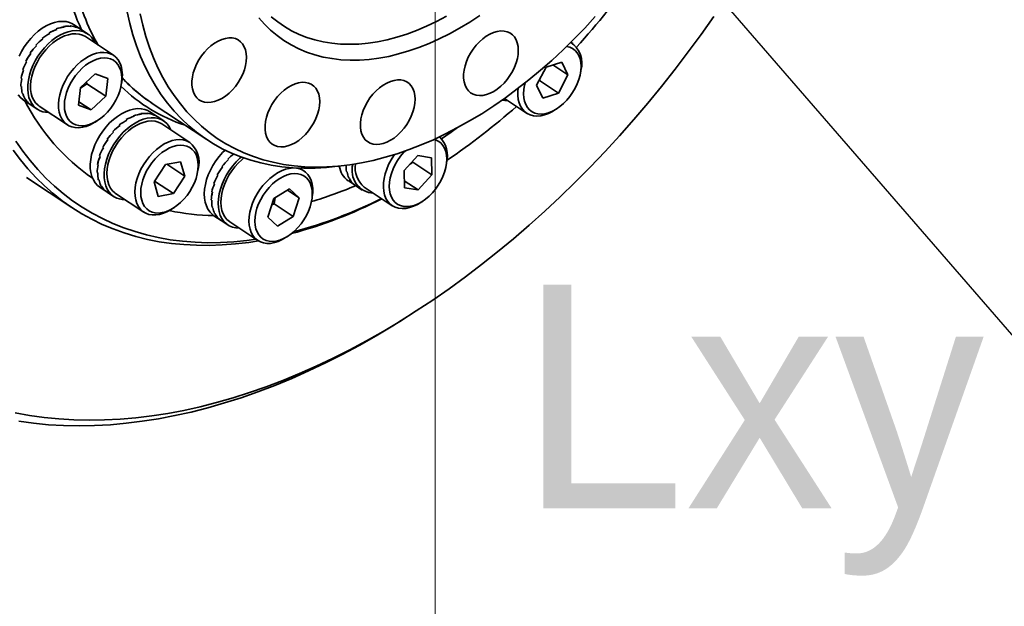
# Model space of a CAD drawing. Header units: millimetres. Extents: x 6316 to 18291, y -19059 to -9021.
# Tile 131 of 146: x 18167 to 18178, y -18644 to -18637. Entities that reach past the tile are written whole.
import ezdxf
from ezdxf.enums import TextEntityAlignment as Align

# ---------------------------------------------------------------- set-up
doc = ezdxf.new("R2010")
doc.units = ezdxf.units.MM
doc.header["$LTSCALE"] = 10
doc.layers.add('1轮廓实线层', color=7, linetype='Continuous', lineweight=18)
doc.layers.add('6文字层', color=3, linetype='Continuous', lineweight=13)

msp = doc.modelspace()

# ---------------------------------------------------------------- linework, layer by layer
msp.add_line((18171.567, -18632.544), (18183.258, -18646.044))
at = {"color": 7, "linetype": 'Continuous', "lineweight": 35}
for p, q in [((18173.228, -18637.064), (18173.205, -18637.049)), ((18171.525, -18638.443), (18171.526, -18638.649)), ((18171.701, -18638.538), (18171.706, -18638.506)), ((18171.386, -18638.988), (18171.413, -18638.971)), ((18171.203, -18640.382), (18171.279, -18640.333))]:
    msp.add_line(p, q, dxfattribs=at)
at = {"color": 7, "linetype": 'Continuous', "lineweight": 35, "flags": 128}
msp.add_lwpolyline([(18172.571, -18637.146), (18172.568, -18637.099), (18172.559, -18637.057), (18172.545, -18637.018), (18172.525, -18636.985), (18172.5, -18636.958), (18172.47, -18636.936), (18172.436, -18636.921), (18172.399, -18636.913), (18172.359, -18636.912), (18172.317, -18636.918), (18172.273, -18636.931), (18172.229, -18636.95), (18172.185, -18636.976), (18172.142, -18637.007), (18172.101, -18637.044), (18172.062, -18637.085), (18172.027, -18637.13), (18171.995, -18637.179), (18171.968, -18637.229), (18171.946, -18637.281), (18171.929, -18637.333), (18171.917, -18637.385), (18171.911, -18637.435), (18171.911, -18637.482), (18171.917, -18637.527), (18171.929, -18637.568), (18171.946, -18637.603), (18171.969, -18637.634), (18171.996, -18637.658), (18172.028, -18637.677), (18172.064, -18637.688), (18172.102, -18637.693), (18172.144, -18637.69), (18172.187, -18637.681), (18172.231, -18637.665), (18172.275, -18637.642), (18172.318, -18637.614), (18172.36, -18637.58), (18172.4, -18637.541), (18172.437, -18637.497), (18172.471, -18637.451), (18172.5, -18637.401), (18172.525, -18637.35), (18172.545, -18637.298), (18172.56, -18637.246), (18172.568, -18637.195), (18172.571, -18637.146)], dxfattribs=at)
at = {"layer": '1轮廓实线层'}
msp.add_line((18171.567, -18632.544), (18171.567, -18657.345), dxfattribs=at)
at = {"layer": '1轮廓实线层', "color": 7, "linetype": 'Continuous', "lineweight": 35}
for p, q in [((18167.002, -18636.893), (18166.994, -18636.888)), ((18166.994, -18636.888), (18167.003, -18636.893)), ((18167.089, -18636.864), (18167.081, -18636.859)), ((18167.081, -18636.859), (18167.089, -18636.864)), ((18167.172, -18636.857), (18167.163, -18636.851)), ((18167.163, -18636.851), (18167.172, -18636.857)), ((18167.293, -18636.894), (18167.203, -18636.834)), ((18167.246, -18636.871), (18167.238, -18636.865)), ((18167.238, -18636.865), (18167.246, -18636.871)), ((18167.37, -18636.945), (18167.293, -18636.894)), ((18166.832, -18637.009), (18166.823, -18637.003)), ((18166.823, -18637.003), (18166.832, -18637.009)), ((18166.915, -18636.942), (18166.907, -18636.936)), ((18166.907, -18636.936), (18166.915, -18636.942)), ((18167.685, -18637.206), (18167.346, -18636.981)), ((18166.755, -18637.09), (18166.746, -18637.085)), ((18166.746, -18637.085), (18166.755, -18637.09)), ((18166.688, -18637.183), (18166.68, -18637.178)), ((18166.68, -18637.178), (18166.681, -18637.178)), ((18166.68, -18637.178), (18166.688, -18637.183)), ((18166.59, -18637.381), (18166.598, -18637.387)), ((18166.598, -18637.387), (18166.59, -18637.382)), ((18166.59, -18637.382), (18166.59, -18637.382)), ((18166.635, -18637.284), (18166.627, -18637.278)), ((18166.627, -18637.278), (18166.627, -18637.278)), ((18166.627, -18637.278), (18166.635, -18637.284)), ((18172.793, -18637.568), (18172.908, -18637.35)), ((18172.908, -18637.35), (18173.097, -18637.287)), ((18172.989, -18637.323), (18173.171, -18637.443)), ((18173.097, -18637.287), (18173.171, -18637.443)), ((18173.322, -18637.419), (18173.327, -18637.388)), ((18166.578, -18637.489), (18166.569, -18637.483)), ((18166.569, -18637.483), (18166.569, -18637.483)), ((18166.569, -18637.483), (18166.578, -18637.489)), ((18167.288, -18637.594), (18167.464, -18637.431)), ((18167.464, -18637.431), (18167.615, -18637.485)), ((18167.615, -18637.485), (18167.591, -18637.701)), ((18172.826, -18637.51), (18172.831, -18637.497)), ((18172.826, -18637.51), (18173.055, -18637.662)), ((18173.171, -18637.443), (18173.055, -18637.662)), ((18166.576, -18637.585), (18166.567, -18637.579)), ((18166.567, -18637.579), (18166.567, -18637.579)), ((18166.567, -18637.579), (18166.576, -18637.585)), ((18167.263, -18637.81), (18167.288, -18637.594)), ((18167.287, -18637.601), (18167.362, -18637.55)), ((18167.362, -18637.55), (18167.361, -18637.526)), ((18167.362, -18637.55), (18167.591, -18637.701)), ((18167.779, -18637.561), (18167.784, -18637.53)), ((18172.866, -18637.725), (18172.793, -18637.568)), ((18166.592, -18637.67), (18166.583, -18637.665)), ((18166.583, -18637.665), (18166.583, -18637.665)), ((18166.583, -18637.665), (18166.592, -18637.67)), ((18166.598, -18637.746), (18166.688, -18637.806)), ((18166.625, -18637.742), (18166.617, -18637.736)), ((18166.617, -18637.736), (18166.617, -18637.736)), ((18166.625, -18637.742), (18166.617, -18637.736)), ((18167.591, -18637.701), (18167.415, -18637.864)), ((18172.404, -18637.727), (18172.671, -18637.904)), ((18173.055, -18637.662), (18172.866, -18637.725)), ((18166.675, -18637.796), (18166.667, -18637.791)), ((18166.667, -18637.791), (18166.667, -18637.791)), ((18166.667, -18637.791), (18166.675, -18637.796)), ((18166.688, -18637.806), (18166.765, -18637.857)), ((18166.789, -18637.821), (18167.128, -18638.046)), ((18167.415, -18637.864), (18167.263, -18637.81)), ((18167.268, -18637.767), (18167.415, -18637.864)), ((18168.152, -18637.787), (18168.811, -18638.224)), ((18168.152, -18637.787), (18168.811, -18638.224)), ((18173.007, -18637.87), (18173.034, -18637.853)), ((18167.848, -18637.988), (18167.84, -18637.983)), ((18167.84, -18637.983), (18167.848, -18637.988)), ((18167.935, -18637.942), (18167.927, -18637.936)), ((18167.927, -18637.936), (18167.935, -18637.942)), ((18168.022, -18637.916), (18168.013, -18637.91)), ((18168.013, -18637.91), (18168.022, -18637.916)), ((18168.103, -18637.911), (18168.095, -18637.905)), ((18168.095, -18637.905), (18168.103, -18637.911)), ((18168.214, -18637.947), (18168.125, -18637.888)), ((18168.177, -18637.928), (18168.168, -18637.922)), ((18168.169, -18637.922), (18168.177, -18637.928)), ((18168.292, -18637.999), (18168.214, -18637.947)), ((18167.465, -18638.012), (18167.491, -18637.995)), ((18167.763, -18638.053), (18167.755, -18638.047)), ((18167.755, -18638.047), (18167.764, -18638.053)), ((18168.261, -18638.03), (18168.268, -18638.035)), ((18168.607, -18638.26), (18168.268, -18638.035)), ((18167.618, -18638.225), (18167.609, -18638.219)), ((18167.609, -18638.219), (18167.612, -18638.221)), ((18167.61, -18638.219), (18167.618, -18638.225)), ((18167.686, -18638.133), (18167.677, -18638.127)), ((18167.677, -18638.127), (18167.686, -18638.133)), ((18167.563, -18638.324), (18167.555, -18638.319)), ((18167.555, -18638.319), (18167.555, -18638.319)), ((18167.555, -18638.319), (18167.563, -18638.324)), ((18167.523, -18638.428), (18167.515, -18638.422)), ((18167.515, -18638.422), (18167.515, -18638.422)), ((18167.515, -18638.422), (18167.523, -18638.428)), ((18169.072, -18638.465), (18169.064, -18638.46)), ((18169.064, -18638.46), (18169.072, -18638.465)), ((18171.195, -18638.599), (18171.36, -18638.418)), ((18171.36, -18638.418), (18171.525, -18638.443)), ((18167.501, -18638.53), (18167.493, -18638.524)), ((18167.493, -18638.524), (18167.493, -18638.524)), ((18167.493, -18638.524), (18167.501, -18638.53)), ((18168.177, -18638.735), (18168.311, -18638.525)), ((18168.311, -18638.525), (18168.495, -18638.491)), ((18168.327, -18638.522), (18168.545, -18638.667)), ((18168.495, -18638.491), (18168.545, -18638.667)), ((18168.701, -18638.614), (18168.706, -18638.583)), ((18169.003, -18638.556), (18168.994, -18638.55)), ((18168.994, -18638.55), (18169.003, -18638.556)), ((18169.984, -18638.603), (18169.933, -18638.569)), ((18170.355, -18638.55), (18170.468, -18638.537)), ((18170.355, -18638.55), (18170.468, -18638.537)), ((18171.266, -18638.521), (18171.297, -18638.497)), ((18171.297, -18638.497), (18171.296, -18638.489)), ((18171.297, -18638.497), (18171.526, -18638.649)), ((18166.636, -18638.682), (18167.183, -18639.045)), ((18167.497, -18638.627), (18167.488, -18638.621)), ((18167.488, -18638.621), (18167.488, -18638.621)), ((18167.488, -18638.621), (18167.497, -18638.627)), ((18168.545, -18638.667), (18168.411, -18638.877)), ((18168.946, -18638.655), (18168.938, -18638.649)), ((18168.938, -18638.649), (18168.938, -18638.649)), ((18168.938, -18638.649), (18168.946, -18638.655)), ((18170.505, -18638.616), (18170.497, -18638.611)), ((18170.497, -18638.611), (18170.497, -18638.611)), ((18170.497, -18638.611), (18170.505, -18638.616)), ((18170.532, -18638.694), (18170.524, -18638.688)), ((18170.524, -18638.688), (18170.524, -18638.688)), ((18170.524, -18638.688), (18170.532, -18638.693)), ((18171.196, -18638.806), (18171.195, -18638.599)), ((18171.526, -18638.649), (18171.361, -18638.831)), ((18167.511, -18638.714), (18167.502, -18638.708)), ((18167.502, -18638.708), (18167.502, -18638.708)), ((18167.502, -18638.708), (18167.51, -18638.714)), ((18167.52, -18638.8), (18167.609, -18638.859)), ((18167.542, -18638.787), (18167.534, -18638.782)), ((18167.534, -18638.782), (18167.534, -18638.782)), ((18167.534, -18638.782), (18167.542, -18638.787)), ((18168.226, -18638.911), (18168.177, -18638.735)), ((18168.182, -18638.726), (18168.411, -18638.877)), ((18168.904, -18638.758), (18168.896, -18638.752)), ((18168.896, -18638.752), (18168.896, -18638.752)), ((18168.896, -18638.752), (18168.905, -18638.758)), ((18169.621, -18638.935), (18169.81, -18638.819)), ((18169.81, -18638.819), (18169.927, -18638.927)), ((18170.52, -18638.723), (18170.606, -18638.78)), ((18170.576, -18638.755), (18170.568, -18638.749)), ((18170.568, -18638.749), (18170.568, -18638.749)), ((18170.568, -18638.749), (18170.576, -18638.755)), ((18170.606, -18638.78), (18170.687, -18638.834)), ((18170.711, -18638.798), (18171.049, -18639.023)), ((18171.195, -18638.721), (18171.361, -18638.831)), ((18171.361, -18638.831), (18171.196, -18638.806)), ((18167.581, -18638.838), (18167.59, -18638.844)), ((18167.59, -18638.844), (18167.581, -18638.839)), ((18167.581, -18638.839), (18167.581, -18638.839)), ((18167.609, -18638.859), (18167.687, -18638.911)), ((18167.711, -18638.875), (18168.05, -18639.099)), ((18168.411, -18638.877), (18168.226, -18638.911)), ((18168.88, -18638.86), (18168.871, -18638.855)), ((18168.871, -18638.855), (18168.872, -18638.855)), ((18168.872, -18638.855), (18168.88, -18638.86)), ((18169.549, -18639.161), (18169.621, -18638.935)), ((18169.625, -18639.001), (18169.638, -18638.925)), ((18169.786, -18638.834), (18169.927, -18638.927)), ((18169.927, -18638.927), (18169.854, -18639.153)), ((18170.078, -18638.957), (18170.083, -18638.926)), ((18168.386, -18639.065), (18168.413, -18639.048)), ((18168.873, -18638.958), (18168.865, -18638.952)), ((18168.865, -18638.952), (18168.865, -18638.952)), ((18168.865, -18638.952), (18168.873, -18638.958)), ((18168.885, -18639.046), (18168.876, -18639.041)), ((18168.876, -18639.041), (18168.877, -18639.041)), ((18168.876, -18639.041), (18168.885, -18639.046)), ((18169.597, -18639.013), (18169.625, -18639.001)), ((18169.625, -18639.001), (18169.854, -18639.153)), ((18168.897, -18639.143), (18168.985, -18639.201)), ((18168.914, -18639.122), (18168.906, -18639.116)), ((18168.906, -18639.116), (18168.906, -18639.116)), ((18168.906, -18639.116), (18168.914, -18639.122)), ((18168.96, -18639.181), (18168.952, -18639.175)), ((18168.952, -18639.175), (18168.952, -18639.175)), ((18168.952, -18639.175), (18168.96, -18639.181)), ((18169.665, -18639.269), (18169.549, -18639.161)), ((18169.854, -18639.153), (18169.665, -18639.269)), ((18168.985, -18639.201), (18169.064, -18639.254)), ((18169.088, -18639.218), (18169.427, -18639.442)), ((18169.763, -18639.408), (18169.79, -18639.391))]:
    msp.add_line(p, q, dxfattribs=at)
at = {"layer": '1轮廓实线层', "color": 7, "linetype": 'Continuous', "lineweight": 35, "flags": 128}
for points in [[(18170.355, -18638.55), (18170.257, -18638.56), (18170.119, -18638.569), (18169.983, -18638.57), (18169.849, -18638.564), (18169.718, -18638.552), (18169.59, -18638.532), (18169.465, -18638.506), (18169.343, -18638.473), (18169.224, -18638.433), (18169.109, -18638.387), (18168.998, -18638.334), (18168.891, -18638.274), (18168.787, -18638.208), (18168.688, -18638.136), (18168.594, -18638.057), (18168.504, -18637.972), (18168.418, -18637.882), (18168.338, -18637.785), (18168.262, -18637.683), (18168.192, -18637.575), (18168.127, -18637.462), (18168.067, -18637.344), (18168.012, -18637.22), (18167.963, -18637.092), (18167.92, -18636.959), (18167.882, -18636.822), (18167.85, -18636.681)], [(18170.355, -18638.55), (18170.257, -18638.56), (18170.119, -18638.569), (18169.983, -18638.57), (18169.849, -18638.564), (18169.718, -18638.552), (18169.59, -18638.532), (18169.465, -18638.506), (18169.343, -18638.473), (18169.224, -18638.433), (18169.109, -18638.387), (18168.998, -18638.334), (18168.891, -18638.274), (18168.787, -18638.208), (18168.688, -18638.136), (18168.594, -18638.057), (18168.504, -18637.972), (18168.418, -18637.882), (18168.338, -18637.785), (18168.262, -18637.683), (18168.192, -18637.575), (18168.127, -18637.462), (18168.067, -18637.344), (18168.012, -18637.22), (18167.963, -18637.092), (18167.92, -18636.959), (18167.882, -18636.822), (18167.85, -18636.681)], [(18166.498, -18641.524), (18166.671, -18641.555), (18166.847, -18641.58), (18167.025, -18641.598), (18167.206, -18641.608), (18167.39, -18641.613), (18167.576, -18641.61), (18167.764, -18641.6), (18167.954, -18641.584), (18168.146, -18641.56), (18168.34, -18641.53), (18168.535, -18641.494), (18168.732, -18641.45), (18168.93, -18641.4), (18169.129, -18641.343), (18169.328, -18641.279), (18169.529, -18641.209), (18169.73, -18641.133), (18169.932, -18641.05), (18170.133, -18640.96), (18170.335, -18640.864), (18170.537, -18640.763), (18170.738, -18640.654), (18170.939, -18640.54), (18171.14, -18640.42), (18171.339, -18640.294), (18171.538, -18640.163), (18171.736, -18640.025), (18171.932, -18639.883), (18172.127, -18639.734), (18172.321, -18639.581), (18172.512, -18639.422), (18172.702, -18639.258), (18172.89, -18639.09), (18173.076, -18638.916), (18173.259, -18638.738), (18173.44, -18638.556), (18173.618, -18638.369), (18173.793, -18638.178), (18173.966, -18637.983), (18174.135, -18637.784), (18174.301, -18637.581), (18174.464, -18637.375), (18174.623, -18637.166), (18174.779, -18636.953), (18174.931, -18636.737)], [(18167.203, -18636.834), (18167.191, -18636.827), (18167.153, -18636.81), (18167.112, -18636.799), (18167.068, -18636.796), (18167.021, -18636.799), (18166.973, -18636.809), (18166.924, -18636.826), (18166.874, -18636.85), (18166.825, -18636.88), (18166.777, -18636.915), (18166.731, -18636.956), (18166.687, -18637.002), (18166.646, -18637.051), (18166.608, -18637.104), (18166.575, -18637.16), (18166.546, -18637.217)], [(18168.006, -18636.704), (18168.038, -18636.844), (18168.076, -18636.979), (18168.119, -18637.11), (18168.168, -18637.237), (18168.222, -18637.358), (18168.282, -18637.475), (18168.346, -18637.587), (18168.417, -18637.693), (18168.492, -18637.794), (18168.572, -18637.889), (18168.657, -18637.978), (18168.746, -18638.061), (18168.84, -18638.138), (18168.938, -18638.209), (18169.041, -18638.274), (18169.148, -18638.332), (18169.258, -18638.383), (18169.373, -18638.428), (18169.491, -18638.467), (18169.612, -18638.498), (18169.736, -18638.523), (18169.864, -18638.541), (18169.994, -18638.552), (18170.126, -18638.557), (18170.261, -18638.554), (18170.399, -18638.545), (18170.538, -18638.528), (18170.678, -18638.505), (18170.821, -18638.475), (18170.964, -18638.438), (18171.109, -18638.395), (18171.254, -18638.345), (18171.4, -18638.288), (18171.546, -18638.225), (18171.692, -18638.156), (18171.839, -18638.08), (18171.984, -18637.999), (18172.13, -18637.911), (18172.274, -18637.817), (18172.417, -18637.718), (18172.559, -18637.613), (18172.7, -18637.503), (18172.839, -18637.387), (18172.976, -18637.267), (18173.111, -18637.141), (18173.243, -18637.011), (18173.373, -18636.877), (18173.5, -18636.738)], [(18168.006, -18636.704), (18168.038, -18636.844), (18168.076, -18636.979), (18168.119, -18637.11), (18168.168, -18637.237), (18168.222, -18637.358), (18168.282, -18637.475), (18168.346, -18637.587), (18168.417, -18637.693), (18168.492, -18637.794), (18168.572, -18637.889), (18168.657, -18637.978), (18168.746, -18638.061), (18168.84, -18638.138), (18168.938, -18638.209), (18169.041, -18638.274), (18169.148, -18638.332), (18169.258, -18638.383), (18169.373, -18638.428), (18169.491, -18638.467), (18169.612, -18638.498), (18169.736, -18638.523), (18169.864, -18638.541), (18169.994, -18638.552), (18170.126, -18638.557), (18170.261, -18638.554), (18170.399, -18638.545), (18170.538, -18638.528), (18170.678, -18638.505), (18170.821, -18638.475), (18170.964, -18638.438), (18171.109, -18638.395), (18171.254, -18638.345), (18171.4, -18638.288), (18171.546, -18638.225), (18171.692, -18638.156), (18171.839, -18638.08), (18171.984, -18637.999), (18172.13, -18637.911), (18172.274, -18637.817), (18172.417, -18637.718), (18172.559, -18637.613), (18172.7, -18637.503), (18172.839, -18637.387), (18172.976, -18637.267), (18173.111, -18637.141), (18173.243, -18637.011), (18173.373, -18636.877), (18173.5, -18636.738)], [(18172.106, -18636.725), (18171.985, -18636.805), (18171.863, -18636.879), (18171.74, -18636.947), (18171.617, -18637.008), (18171.494, -18637.064), (18171.371, -18637.112), (18171.249, -18637.154), (18171.127, -18637.19), (18171.007, -18637.219), (18170.888, -18637.24), (18170.77, -18637.255), (18170.655, -18637.264), (18170.542, -18637.265), (18170.431, -18637.259), (18170.323, -18637.246), (18170.217, -18637.227), (18170.115, -18637.2), (18170.016, -18637.167), (18169.921, -18637.127), (18169.83, -18637.081), (18169.743, -18637.028), (18169.66, -18636.968), (18169.581, -18636.903), (18169.507, -18636.831), (18169.438, -18636.753)], [(18172.106, -18636.725), (18171.985, -18636.805), (18171.863, -18636.879), (18171.74, -18636.947), (18171.617, -18637.008), (18171.494, -18637.064), (18171.371, -18637.112), (18171.249, -18637.154), (18171.127, -18637.19), (18171.007, -18637.219), (18170.888, -18637.24), (18170.77, -18637.255), (18170.655, -18637.264), (18170.542, -18637.265), (18170.431, -18637.259), (18170.323, -18637.246), (18170.217, -18637.227), (18170.115, -18637.2), (18170.016, -18637.167), (18169.921, -18637.127), (18169.83, -18637.081), (18169.743, -18637.028), (18169.66, -18636.968), (18169.581, -18636.903), (18169.507, -18636.831), (18169.438, -18636.753)], [(18169.59, -18636.74), (18169.668, -18636.803), (18169.75, -18636.859), (18169.835, -18636.909), (18169.925, -18636.953), (18170.019, -18636.99), (18170.116, -18637.02), (18170.216, -18637.043), (18170.319, -18637.06), (18170.425, -18637.07), (18170.534, -18637.073), (18170.645, -18637.07), (18170.758, -18637.059), (18170.873, -18637.042), (18170.989, -18637.018), (18171.107, -18636.987), (18171.225, -18636.95), (18171.344, -18636.906), (18171.464, -18636.855), (18171.584, -18636.798), (18171.703, -18636.735)], [(18169.59, -18636.74), (18169.668, -18636.803), (18169.75, -18636.859), (18169.835, -18636.909), (18169.925, -18636.953), (18170.019, -18636.99), (18170.116, -18637.02), (18170.216, -18637.043), (18170.319, -18637.06), (18170.425, -18637.07), (18170.534, -18637.073), (18170.645, -18637.07), (18170.758, -18637.059), (18170.873, -18637.042), (18170.989, -18637.018), (18171.107, -18636.987), (18171.225, -18636.95), (18171.344, -18636.906), (18171.464, -18636.855), (18171.584, -18636.798), (18171.703, -18636.735)], [(18166.682, -18637.758), (18166.665, -18637.715), (18166.655, -18637.667), (18166.65, -18637.616), (18166.651, -18637.562), (18166.658, -18637.505), (18166.67, -18637.448), (18166.688, -18637.389), (18166.712, -18637.331), (18166.74, -18637.273), (18166.773, -18637.218), (18166.811, -18637.165), (18166.852, -18637.115), (18166.895, -18637.069), (18166.942, -18637.028), (18166.99, -18636.992), (18167.039, -18636.962), (18167.088, -18636.938), (18167.138, -18636.921), (18167.186, -18636.91), (18167.233, -18636.907), (18167.277, -18636.91), (18167.318, -18636.92), (18167.356, -18636.937), (18167.39, -18636.96), (18167.419, -18636.989), (18167.444, -18637.025), (18167.459, -18637.056)], [(18172.571, -18637.146), (18172.568, -18637.099), (18172.559, -18637.057), (18172.545, -18637.018), (18172.525, -18636.985), (18172.5, -18636.958), (18172.47, -18636.936), (18172.436, -18636.921), (18172.399, -18636.913), (18172.359, -18636.912), (18172.317, -18636.918), (18172.273, -18636.931), (18172.229, -18636.95), (18172.185, -18636.976), (18172.142, -18637.007), (18172.101, -18637.044), (18172.062, -18637.085), (18172.027, -18637.13), (18171.995, -18637.179), (18171.968, -18637.229), (18171.946, -18637.281), (18171.929, -18637.333), (18171.917, -18637.385), (18171.911, -18637.435), (18171.911, -18637.482), (18171.917, -18637.527), (18171.929, -18637.568), (18171.946, -18637.603), (18171.969, -18637.634), (18171.996, -18637.658), (18172.028, -18637.677), (18172.064, -18637.688), (18172.102, -18637.693), (18172.144, -18637.69), (18172.187, -18637.681), (18172.231, -18637.665), (18172.275, -18637.642), (18172.318, -18637.614), (18172.36, -18637.58), (18172.4, -18637.541), (18172.437, -18637.497), (18172.471, -18637.451), (18172.5, -18637.401), (18172.525, -18637.35), (18172.545, -18637.298), (18172.56, -18637.246), (18172.568, -18637.195), (18172.571, -18637.146)], [(18166.789, -18637.821), (18166.774, -18637.81), (18166.745, -18637.782), (18166.722, -18637.748), (18166.704, -18637.71), (18166.691, -18637.666), (18166.684, -18637.618), (18166.683, -18637.568), (18166.687, -18637.514), (18166.698, -18637.459), (18166.714, -18637.403), (18166.735, -18637.347), (18166.762, -18637.292), (18166.793, -18637.238), (18166.828, -18637.187), (18166.867, -18637.14), (18166.909, -18637.096), (18166.953, -18637.057), (18166.999, -18637.023), (18167.046, -18636.994), (18167.094, -18636.972), (18167.141, -18636.957), (18167.187, -18636.948), (18167.231, -18636.946), (18167.272, -18636.951), (18167.311, -18636.962), (18167.346, -18636.981), (18167.346, -18636.981)], [(18169.291, -18637.23), (18169.288, -18637.183), (18169.279, -18637.141), (18169.264, -18637.102), (18169.244, -18637.069), (18169.219, -18637.042), (18169.19, -18637.02), (18169.156, -18637.005), (18169.119, -18636.997), (18169.079, -18636.996), (18169.036, -18637.002), (18168.993, -18637.015), (18168.949, -18637.034), (18168.905, -18637.06), (18168.862, -18637.091), (18168.821, -18637.128), (18168.782, -18637.169), (18168.747, -18637.214), (18168.715, -18637.262), (18168.688, -18637.313), (18168.665, -18637.365), (18168.648, -18637.417), (18168.637, -18637.468), (18168.631, -18637.519), (18168.631, -18637.566), (18168.637, -18637.611), (18168.649, -18637.651), (18168.666, -18637.687), (18168.689, -18637.718), (18168.716, -18637.742), (18168.748, -18637.76), (18168.783, -18637.772), (18168.822, -18637.777), (18168.863, -18637.774), (18168.906, -18637.765), (18168.95, -18637.749), (18168.994, -18637.726), (18169.038, -18637.698), (18169.08, -18637.664), (18169.12, -18637.625), (18169.157, -18637.581), (18169.191, -18637.534), (18169.22, -18637.485), (18169.245, -18637.434), (18169.265, -18637.382), (18169.279, -18637.33), (18169.288, -18637.279), (18169.291, -18637.23)], [(18169.291, -18637.23), (18169.288, -18637.183), (18169.279, -18637.141), (18169.264, -18637.102), (18169.244, -18637.069), (18169.219, -18637.042), (18169.19, -18637.02), (18169.156, -18637.005), (18169.119, -18636.997), (18169.079, -18636.996), (18169.036, -18637.002), (18168.993, -18637.015), (18168.949, -18637.034), (18168.905, -18637.06), (18168.862, -18637.091), (18168.821, -18637.128), (18168.782, -18637.169), (18168.747, -18637.214), (18168.715, -18637.262), (18168.688, -18637.313), (18168.665, -18637.365), (18168.648, -18637.417), (18168.637, -18637.468), (18168.631, -18637.519), (18168.631, -18637.566), (18168.637, -18637.611), (18168.649, -18637.651), (18168.666, -18637.687), (18168.689, -18637.718), (18168.716, -18637.742), (18168.748, -18637.76), (18168.783, -18637.772), (18168.822, -18637.777), (18168.863, -18637.774), (18168.906, -18637.765), (18168.95, -18637.749), (18168.994, -18637.726), (18169.038, -18637.698), (18169.08, -18637.664), (18169.12, -18637.625), (18169.157, -18637.581), (18169.191, -18637.534), (18169.22, -18637.485), (18169.245, -18637.434), (18169.265, -18637.382), (18169.279, -18637.33), (18169.288, -18637.279), (18169.291, -18637.23)], [(18172.653, -18637.54), (18172.647, -18637.567), (18172.638, -18637.62), (18172.635, -18637.67), (18172.638, -18637.718), (18172.647, -18637.762), (18172.662, -18637.801), (18172.682, -18637.836), (18172.707, -18637.865), (18172.737, -18637.888), (18172.771, -18637.904), (18172.809, -18637.913), (18172.85, -18637.916), (18172.893, -18637.911), (18172.937, -18637.9), (18172.983, -18637.881), (18173.028, -18637.857), (18173.072, -18637.826), (18173.115, -18637.79), (18173.156, -18637.749), (18173.193, -18637.704), (18173.227, -18637.655), (18173.257, -18637.604), (18173.282, -18637.551), (18173.302, -18637.497), (18173.317, -18637.444), (18173.326, -18637.392), (18173.329, -18637.341), (18173.325, -18637.294), (18173.317, -18637.25), (18173.302, -18637.21), (18173.282, -18637.175), (18173.256, -18637.147), (18173.226, -18637.124), (18173.192, -18637.108), (18173.155, -18637.098)], [(18167.465, -18638.012), (18167.452, -18638.019), (18167.404, -18638.045), (18167.357, -18638.064), (18167.311, -18638.076), (18167.265, -18638.081), (18167.222, -18638.08), (18167.182, -18638.071), (18167.145, -18638.056), (18167.113, -18638.035), (18167.084, -18638.007), (18167.061, -18637.973), (18167.042, -18637.934), (18167.03, -18637.891), (18167.023, -18637.843), (18167.021, -18637.792), (18167.026, -18637.739), (18167.037, -18637.684), (18167.053, -18637.628), (18167.074, -18637.572), (18167.1, -18637.517), (18167.131, -18637.463), (18167.167, -18637.412), (18167.206, -18637.364), (18167.247, -18637.321), (18167.292, -18637.281), (18167.338, -18637.247), (18167.385, -18637.219), (18167.432, -18637.197), (18167.479, -18637.181), (18167.525, -18637.173), (18167.57, -18637.171), (18167.611, -18637.175), (18167.65, -18637.187), (18167.685, -18637.206), (18167.715, -18637.23), (18167.741, -18637.261), (18167.762, -18637.297), (18167.762, -18637.297)], [(18167.759, -18637.352), (18167.739, -18637.317), (18167.714, -18637.288), (18167.684, -18637.266), (18167.65, -18637.249), (18167.612, -18637.24), (18167.571, -18637.238), (18167.528, -18637.242), (18167.484, -18637.254), (18167.438, -18637.272), (18167.393, -18637.297), (18167.349, -18637.327), (18167.306, -18637.363), (18167.265, -18637.404), (18167.227, -18637.45), (18167.193, -18637.498), (18167.163, -18637.549), (18167.138, -18637.602), (18167.118, -18637.656), (18167.104, -18637.709), (18167.095, -18637.762), (18167.092, -18637.812), (18167.095, -18637.86), (18167.104, -18637.904), (18167.119, -18637.943), (18167.139, -18637.978), (18167.164, -18638.007), (18167.194, -18638.029), (18167.229, -18638.046), (18167.266, -18638.055), (18167.307, -18638.057), (18167.35, -18638.053), (18167.395, -18638.041), (18167.44, -18638.023), (18167.485, -18637.998), (18167.53, -18637.968), (18167.572, -18637.932), (18167.613, -18637.891), (18167.651, -18637.845), (18167.685, -18637.797), (18167.715, -18637.746), (18167.74, -18637.693), (18167.76, -18637.639), (18167.774, -18637.586), (18167.783, -18637.533), (18167.786, -18637.483), (18167.783, -18637.435), (18167.774, -18637.391), (18167.759, -18637.352)], [(18171.325, -18637.736), (18171.322, -18637.69), (18171.313, -18637.647), (18171.299, -18637.609), (18171.279, -18637.576), (18171.254, -18637.548), (18171.224, -18637.527), (18171.19, -18637.512), (18171.153, -18637.504), (18171.113, -18637.503), (18171.071, -18637.509), (18171.027, -18637.521), (18170.983, -18637.541), (18170.94, -18637.566), (18170.897, -18637.598), (18170.855, -18637.634), (18170.817, -18637.676), (18170.781, -18637.721), (18170.75, -18637.769), (18170.722, -18637.82), (18170.7, -18637.871), (18170.683, -18637.924), (18170.671, -18637.975), (18170.666, -18638.025), (18170.666, -18638.073), (18170.672, -18638.118), (18170.683, -18638.158), (18170.701, -18638.194), (18170.723, -18638.225), (18170.751, -18638.249), (18170.782, -18638.267), (18170.818, -18638.279), (18170.857, -18638.283), (18170.898, -18638.281), (18170.941, -18638.272), (18170.985, -18638.256), (18171.029, -18638.233), (18171.072, -18638.205), (18171.115, -18638.17), (18171.155, -18638.131), (18171.192, -18638.088), (18171.225, -18638.041), (18171.255, -18637.992), (18171.28, -18637.941), (18171.299, -18637.888), (18171.314, -18637.836), (18171.323, -18637.785), (18171.325, -18637.736)], [(18171.325, -18637.736), (18171.322, -18637.69), (18171.313, -18637.647), (18171.299, -18637.609), (18171.279, -18637.576), (18171.254, -18637.548), (18171.224, -18637.527), (18171.19, -18637.512), (18171.153, -18637.504), (18171.113, -18637.503), (18171.071, -18637.509), (18171.027, -18637.521), (18170.983, -18637.541), (18170.94, -18637.566), (18170.897, -18637.598), (18170.855, -18637.634), (18170.817, -18637.676), (18170.781, -18637.721), (18170.75, -18637.769), (18170.722, -18637.82), (18170.7, -18637.871), (18170.683, -18637.924), (18170.671, -18637.975), (18170.666, -18638.025), (18170.666, -18638.073), (18170.672, -18638.118), (18170.683, -18638.158), (18170.701, -18638.194), (18170.723, -18638.225), (18170.751, -18638.249), (18170.782, -18638.267), (18170.818, -18638.279), (18170.857, -18638.283), (18170.898, -18638.281), (18170.941, -18638.272), (18170.985, -18638.256), (18171.029, -18638.233), (18171.072, -18638.205), (18171.115, -18638.17), (18171.155, -18638.131), (18171.192, -18638.088), (18171.225, -18638.041), (18171.255, -18637.992), (18171.28, -18637.941), (18171.299, -18637.888), (18171.314, -18637.836), (18171.323, -18637.785), (18171.325, -18637.736)], [(18170.174, -18637.766), (18170.17, -18637.72), (18170.162, -18637.677), (18170.147, -18637.639), (18170.127, -18637.605), (18170.102, -18637.578), (18170.072, -18637.556), (18170.039, -18637.542), (18170.001, -18637.534), (18169.961, -18637.532), (18169.919, -18637.538), (18169.876, -18637.551), (18169.832, -18637.57), (18169.788, -18637.596), (18169.745, -18637.627), (18169.704, -18637.664), (18169.665, -18637.705), (18169.629, -18637.75), (18169.598, -18637.799), (18169.571, -18637.849), (18169.548, -18637.901), (18169.531, -18637.953), (18169.519, -18638.005), (18169.514, -18638.055), (18169.514, -18638.103), (18169.52, -18638.147), (18169.532, -18638.188), (18169.549, -18638.224), (18169.571, -18638.254), (18169.599, -18638.279), (18169.631, -18638.297), (18169.666, -18638.308), (18169.705, -18638.313), (18169.746, -18638.311), (18169.789, -18638.301), (18169.833, -18638.285), (18169.877, -18638.263), (18169.921, -18638.234), (18169.963, -18638.2), (18170.003, -18638.161), (18170.04, -18638.118), (18170.073, -18638.071), (18170.103, -18638.021), (18170.128, -18637.97), (18170.148, -18637.918), (18170.162, -18637.866), (18170.171, -18637.815), (18170.174, -18637.766)], [(18170.174, -18637.766), (18170.17, -18637.72), (18170.162, -18637.677), (18170.147, -18637.639), (18170.127, -18637.605), (18170.102, -18637.578), (18170.072, -18637.556), (18170.039, -18637.542), (18170.001, -18637.534), (18169.961, -18637.532), (18169.919, -18637.538), (18169.876, -18637.551), (18169.832, -18637.57), (18169.788, -18637.596), (18169.745, -18637.627), (18169.704, -18637.664), (18169.665, -18637.705), (18169.629, -18637.75), (18169.598, -18637.799), (18169.571, -18637.849), (18169.548, -18637.901), (18169.531, -18637.953), (18169.519, -18638.005), (18169.514, -18638.055), (18169.514, -18638.103), (18169.52, -18638.147), (18169.532, -18638.188), (18169.549, -18638.224), (18169.571, -18638.254), (18169.599, -18638.279), (18169.631, -18638.297), (18169.666, -18638.308), (18169.705, -18638.313), (18169.746, -18638.311), (18169.789, -18638.301), (18169.833, -18638.285), (18169.877, -18638.263), (18169.921, -18638.234), (18169.963, -18638.2), (18170.003, -18638.161), (18170.04, -18638.118), (18170.073, -18638.071), (18170.103, -18638.021), (18170.128, -18637.97), (18170.148, -18637.918), (18170.162, -18637.866), (18170.171, -18637.815), (18170.174, -18637.766)], [(18173.007, -18637.87), (18172.983, -18637.884), (18172.935, -18637.908), (18172.888, -18637.925), (18172.842, -18637.936), (18172.797, -18637.94), (18172.755, -18637.936), (18172.715, -18637.926), (18172.68, -18637.91), (18172.648, -18637.886), (18172.621, -18637.857), (18172.598, -18637.822), (18172.581, -18637.782), (18172.57, -18637.738), (18172.565, -18637.689), (18172.565, -18637.638), (18172.568, -18637.607)], [(18166.535, -18637.683), (18166.562, -18637.716), (18166.593, -18637.743), (18166.598, -18637.746)], [(18168.125, -18637.888), (18168.101, -18637.874), (18168.062, -18637.859), (18168.02, -18637.851), (18167.975, -18637.849), (18167.928, -18637.855), (18167.88, -18637.868), (18167.83, -18637.887), (18167.781, -18637.912), (18167.732, -18637.944), (18167.684, -18637.981), (18167.638, -18638.023), (18167.595, -18638.07), (18167.555, -18638.121), (18167.519, -18638.175), (18167.487, -18638.231), (18167.46, -18638.289), (18167.438, -18638.347), (18167.421, -18638.406), (18167.41, -18638.463), (18167.405, -18638.519), (18167.405, -18638.573), (18167.412, -18638.623), (18167.424, -18638.669), (18167.442, -18638.711), (18167.465, -18638.748), (18167.493, -18638.779), (18167.52, -18638.8)], [(18167.694, -18638.915), (18167.661, -18638.891), (18167.633, -18638.86), (18167.61, -18638.824), (18167.592, -18638.782), (18167.579, -18638.736), (18167.572, -18638.686), (18167.572, -18638.633), (18167.577, -18638.577), (18167.587, -18638.519), (18167.604, -18638.461), (18167.626, -18638.402), (18167.653, -18638.345), (18167.684, -18638.288), (18167.72, -18638.234), (18167.76, -18638.184), (18167.803, -18638.136), (18167.849, -18638.094), (18167.896, -18638.056), (18167.945, -18638.025), (18167.995, -18637.999), (18168.044, -18637.979), (18168.093, -18637.966), (18168.14, -18637.96), (18168.185, -18637.961), (18168.228, -18637.969), (18168.267, -18637.984), (18168.302, -18638.005), (18168.332, -18638.033), (18168.358, -18638.067), (18168.379, -18638.106), (18168.381, -18638.109)], [(18167.711, -18638.875), (18167.701, -18638.868), (18167.672, -18638.841), (18167.648, -18638.809), (18167.628, -18638.771), (18167.615, -18638.728), (18167.607, -18638.681), (18167.604, -18638.631), (18167.608, -18638.578), (18167.617, -18638.523), (18167.632, -18638.467), (18167.652, -18638.411), (18167.678, -18638.356), (18167.708, -18638.302), (18167.743, -18638.25), (18167.781, -18638.202), (18167.822, -18638.157), (18167.866, -18638.117), (18167.912, -18638.082), (18167.959, -18638.053), (18168.006, -18638.029), (18168.054, -18638.012), (18168.1, -18638.002), (18168.144, -18637.999), (18168.187, -18638.003), (18168.226, -18638.013), (18168.261, -18638.03)], [(18171.644, -18638.215), (18171.76, -18638.136), (18171.838, -18638.08)], [(18168.386, -18639.065), (18168.382, -18639.068), (18168.335, -18639.094), (18168.288, -18639.114), (18168.241, -18639.128), (18168.195, -18639.134), (18168.152, -18639.134), (18168.111, -18639.127), (18168.074, -18639.113), (18168.04, -18639.093), (18168.011, -18639.066), (18167.986, -18639.033), (18167.967, -18638.996), (18167.953, -18638.953), (18167.945, -18638.906), (18167.943, -18638.856), (18167.947, -18638.803), (18167.956, -18638.748), (18167.971, -18638.692), (18167.991, -18638.636), (18168.017, -18638.581), (18168.047, -18638.527), (18168.082, -18638.475), (18168.12, -18638.427), (18168.161, -18638.382), (18168.205, -18638.342), (18168.251, -18638.307), (18168.298, -18638.277), (18168.345, -18638.254), (18168.392, -18638.237), (18168.439, -18638.227), (18168.483, -18638.224), (18168.525, -18638.228), (18168.565, -18638.238), (18168.6, -18638.255), (18168.6, -18638.255)], [(18171.204, -18638.363), (18171.186, -18638.381), (18171.149, -18638.426), (18171.115, -18638.475), (18171.085, -18638.526), (18171.06, -18638.579), (18171.04, -18638.632), (18171.025, -18638.686), (18171.017, -18638.738), (18171.014, -18638.789), (18171.017, -18638.836), (18171.026, -18638.88), (18171.04, -18638.92), (18171.061, -18638.954), (18171.086, -18638.983), (18171.116, -18639.006), (18171.15, -18639.022), (18171.188, -18639.032), (18171.229, -18639.034), (18171.271, -18639.03), (18171.316, -18639.018), (18171.361, -18639), (18171.407, -18638.975), (18171.451, -18638.944), (18171.494, -18638.908), (18171.535, -18638.867), (18171.572, -18638.822), (18171.606, -18638.774), (18171.636, -18638.722), (18171.661, -18638.67), (18171.681, -18638.616), (18171.696, -18638.563), (18171.704, -18638.51), (18171.707, -18638.46), (18171.704, -18638.412), (18171.695, -18638.368), (18171.681, -18638.329), (18171.66, -18638.294), (18171.635, -18638.265), (18171.605, -18638.242), (18171.571, -18638.226), (18171.555, -18638.221)], [(18166.507, -18638.242), (18166.59, -18638.362), (18166.679, -18638.476), (18166.772, -18638.585), (18166.87, -18638.688), (18166.972, -18638.786), (18167.079, -18638.877), (18167.191, -18638.962), (18167.307, -18639.04), (18167.427, -18639.112), (18167.551, -18639.178), (18167.679, -18639.237), (18167.81, -18639.29), (18167.946, -18639.336), (18168.084, -18639.375), (18168.226, -18639.407), (18168.371, -18639.433), (18168.519, -18639.452), (18168.67, -18639.464), (18168.823, -18639.469), (18168.978, -18639.467), (18169.136, -18639.458), (18169.296, -18639.442), (18169.405, -18639.428)], [(18168.605, -18638.319), (18168.571, -18638.303), (18168.534, -18638.294), (18168.493, -18638.291), (18168.45, -18638.296), (18168.405, -18638.307), (18168.36, -18638.325), (18168.315, -18638.35), (18168.27, -18638.381), (18168.227, -18638.417), (18168.187, -18638.458), (18168.149, -18638.503), (18168.115, -18638.552), (18168.085, -18638.603), (18168.06, -18638.656), (18168.04, -18638.709), (18168.026, -18638.763), (18168.017, -18638.815), (18168.014, -18638.865), (18168.017, -18638.913), (18168.026, -18638.957), (18168.041, -18638.997), (18168.061, -18639.031), (18168.086, -18639.06), (18168.116, -18639.083), (18168.15, -18639.099), (18168.188, -18639.109), (18168.229, -18639.111), (18168.272, -18639.106), (18168.316, -18639.095), (18168.362, -18639.077), (18168.407, -18639.052), (18168.451, -18639.021), (18168.494, -18638.985), (18168.535, -18638.944), (18168.573, -18638.899), (18168.607, -18638.85), (18168.636, -18638.799), (18168.662, -18638.746), (18168.681, -18638.693), (18168.696, -18638.639), (18168.705, -18638.587), (18168.708, -18638.537), (18168.705, -18638.489), (18168.696, -18638.445), (18168.681, -18638.405), (18168.661, -18638.371), (18168.635, -18638.342), (18168.605, -18638.319)], [(18169.434, -18639.447), (18169.318, -18639.465), (18169.157, -18639.484), (18168.998, -18639.497), (18168.841, -18639.503), (18168.687, -18639.501), (18168.534, -18639.493), (18168.385, -18639.479), (18168.238, -18639.457), (18168.094, -18639.429), (18167.953, -18639.394), (18167.815, -18639.352), (18167.681, -18639.303), (18167.55, -18639.248), (18167.424, -18639.187), (18167.301, -18639.119), (18167.182, -18639.044), (18167.067, -18638.963), (18166.957, -18638.876), (18166.851, -18638.783), (18166.75, -18638.684), (18166.653, -18638.579), (18166.561, -18638.469), (18166.474, -18638.352)], [(18169.031, -18638.351), (18169.002, -18638.381), (18168.959, -18638.429), (18168.92, -18638.48), (18168.886, -18638.535), (18168.855, -18638.592), (18168.829, -18638.65), (18168.809, -18638.708), (18168.794, -18638.767), (18168.785, -18638.824), (18168.781, -18638.879), (18168.784, -18638.932), (18168.792, -18638.981), (18168.806, -18639.026), (18168.825, -18639.066), (18168.85, -18639.101), (18168.88, -18639.13), (18168.897, -18639.143)], [(18169.2, -18639.292), (18169.163, -18639.29), (18169.121, -18639.281), (18169.083, -18639.265), (18169.048, -18639.242), (18169.018, -18639.213), (18168.993, -18639.179), (18168.974, -18639.139), (18168.959, -18639.094), (18168.951, -18639.045), (18168.948, -18638.993), (18168.951, -18638.938), (18168.96, -18638.88), (18168.975, -18638.822), (18168.995, -18638.764), (18169.021, -18638.705), (18169.051, -18638.649), (18169.086, -18638.594), (18169.124, -18638.542), (18169.166, -18638.494), (18169.211, -18638.45), (18169.228, -18638.435)], [(18169.088, -18639.218), (18169.084, -18639.215), (18169.054, -18639.19), (18169.029, -18639.158), (18169.009, -18639.121), (18168.994, -18639.079), (18168.985, -18639.033), (18168.981, -18638.984), (18168.984, -18638.931), (18168.992, -18638.876), (18169.006, -18638.821), (18169.025, -18638.765), (18169.05, -18638.709), (18169.079, -18638.655), (18169.113, -18638.603), (18169.151, -18638.554), (18169.191, -18638.508), (18169.235, -18638.467), (18169.26, -18638.446)], [(18171.386, -18638.988), (18171.353, -18639.008), (18171.305, -18639.03), (18171.258, -18639.046), (18171.212, -18639.056), (18171.168, -18639.058), (18171.126, -18639.054), (18171.087, -18639.042), (18171.052, -18639.024), (18171.021, -18639), (18170.995, -18638.97), (18170.974, -18638.934), (18170.958, -18638.893), (18170.947, -18638.847), (18170.943, -18638.798), (18170.944, -18638.746), (18170.951, -18638.692), (18170.964, -18638.636), (18170.983, -18638.58), (18171.006, -18638.525), (18171.035, -18638.47), (18171.068, -18638.417), (18171.076, -18638.405)], [(18169.763, -18639.408), (18169.721, -18639.432), (18169.674, -18639.454), (18169.627, -18639.468), (18169.581, -18639.477), (18169.537, -18639.478), (18169.496, -18639.472), (18169.458, -18639.459), (18169.423, -18639.44), (18169.393, -18639.415), (18169.368, -18639.383), (18169.347, -18639.346), (18169.333, -18639.304), (18169.323, -18639.258), (18169.32, -18639.208), (18169.323, -18639.156), (18169.331, -18639.101), (18169.345, -18639.046), (18169.364, -18638.99), (18169.389, -18638.934), (18169.418, -18638.88), (18169.452, -18638.828), (18169.489, -18638.778), (18169.53, -18638.733), (18169.574, -18638.692), (18169.619, -18638.656), (18169.666, -18638.626), (18169.713, -18638.601), (18169.761, -18638.583), (18169.807, -18638.572), (18169.852, -18638.567), (18169.852, -18638.567)], [(18169.852, -18638.567), (18169.895, -18638.569), (18169.935, -18638.579), (18169.971, -18638.594), (18170.003, -18638.617), (18170.031, -18638.645), (18170.054, -18638.68), (18170.071, -18638.719), (18170.083, -18638.763), (18170.09, -18638.811), (18170.09, -18638.862), (18170.085, -18638.916), (18170.083, -18638.926)], [(18169.87, -18638.634), (18169.827, -18638.639), (18169.782, -18638.65), (18169.737, -18638.668), (18169.692, -18638.693), (18169.647, -18638.724), (18169.604, -18638.76), (18169.564, -18638.801), (18169.526, -18638.846), (18169.492, -18638.895), (18169.462, -18638.946), (18169.437, -18638.999), (18169.417, -18639.052), (18169.403, -18639.106), (18169.394, -18639.158), (18169.391, -18639.208), (18169.394, -18639.256), (18169.403, -18639.3), (18169.418, -18639.34), (18169.438, -18639.374), (18169.463, -18639.403), (18169.493, -18639.426), (18169.527, -18639.442), (18169.565, -18639.452), (18169.606, -18639.454), (18169.649, -18639.449), (18169.693, -18639.438), (18169.739, -18639.42), (18169.784, -18639.395), (18169.828, -18639.364), (18169.871, -18639.328), (18169.912, -18639.287), (18169.95, -18639.242), (18169.984, -18639.193), (18170.013, -18639.142), (18170.039, -18639.089), (18170.059, -18639.036), (18170.073, -18638.982), (18170.082, -18638.93), (18170.085, -18638.88), (18170.082, -18638.832), (18170.073, -18638.788), (18170.058, -18638.748), (18170.038, -18638.714), (18170.013, -18638.685), (18169.983, -18638.662), (18169.948, -18638.646), (18169.911, -18638.637), (18169.87, -18638.634)], [(18171.203, -18640.382), (18171.056, -18640.473), (18170.854, -18640.595), (18170.651, -18640.71), (18170.447, -18640.819), (18170.244, -18640.922), (18170.04, -18641.018), (18169.836, -18641.109), (18169.633, -18641.193), (18169.429, -18641.27), (18169.227, -18641.341), (18169.025, -18641.405), (18168.824, -18641.463), (18168.624, -18641.514), (18168.426, -18641.558), (18168.229, -18641.596), (18168.033, -18641.626), (18167.839, -18641.65), (18167.647, -18641.667), (18167.457, -18641.678), (18167.269, -18641.681), (18167.083, -18641.678), (18166.9, -18641.667), (18166.719, -18641.65), (18166.541, -18641.626)]]:
    msp.add_lwpolyline(points, dxfattribs=at)
at = {"layer": '1轮廓实线层', "color": 7, "linetype": 'Continuous', "lineweight": 35}
for centre, radius, start, end in [((18165.936, -18630.454), 9.905, 317.8048, 324.3924), ((18169.919, -18635.7), 2.881, 194.3555, 204.5767), ((18169.867, -18635.737), 2.723, 193.1145, 209.6466), ((18173.036, -18637.303), 0.303, 343.768, 56.3531), ((18167.391, -18637.45), 0.401, 348.549, 22.3657), ((18169.276, -18636.105), 2.023, 222.7621, 229.381), ((18169.181, -18636.137), 2.015, 225.7843, 251.7814), ((18169.243, -18636.143), 1.973, 229.3852, 236.4266), ((18172.442, -18637.486), 0.268, 256.0137, 270.3805), ((18168.926, -18636.558), 2.605, 207.4068, 234.9942), ((18166.895, -18637.662), 0.234, 204.2402, 271.5751), ((18167.138, -18631.713), 8.162, 304.0726, 311.5292), ((18171.395, -18638.423), 0.322, 344.9571, 45.9247), ((18168.411, -18638.498), 0.308, 343.8562, 51.9646), ((18170.674, -18638.507), 0.266, 188.0572, 234.4838), ((18170.842, -18638.595), 0.278, 164.9803, 266.0502), ((18170.901, -18638.567), 0.299, 170.5023, 230.5215), ((18168.642, -18634.165), 5.017, 286.5908, 293.0556), ((18167.82, -18638.701), 0.248, 239.6839, 270.8189), ((18168.394, -18634.01), 5.54, 285.0583, 297.1713), ((18168.463, -18634.031), 5.486, 284.7938, 296.5912), ((18168.956, -18636.156), 2.987, 258.4277, 268.8559)]:
    msp.add_arc(centre, radius, start, end, dxfattribs=at)
for centre, major_axis, ratio, start_param, end_param in [((18166.993, -18637.351), (0.356, 0.418), 0.690798, 0.86742, 1.076859), ((18166.984, -18637.346), (0.363, 0.413), 0.674841, 0.876616, 1.086056), ((18166.993, -18637.351), (0.345, 0.426), 0.704315, 0.642534, 0.851974), ((18166.984, -18637.346), (0.356, 0.418), 0.690812, 0.657771, 0.867211), ((18166.993, -18637.351), (0.332, 0.436), 0.714444, 0.411952, 0.621392), ((18166.984, -18637.346), (0.345, 0.426), 0.704327, 0.43288, 0.64232), ((18166.993, -18637.351), (0.316, 0.447), 0.720372, 0.177001, 0.386441), ((18166.984, -18637.346), (0.332, 0.436), 0.714451, 0.202293, 0.411733), ((18166.993, -18637.351), (0.298, 0.459), 0.721574, 6.223151, 6.43259), ((18166.984, -18637.346), (0.316, 0.447), 0.720376, 0.020541, 0.176778), ((18166.993, -18637.351), (0.368, 0.41), 0.657332, 1.299426, 1.508865), ((18166.984, -18637.346), (0.369, 0.409), 0.639199, 1.298064, 1.507503), ((18166.993, -18637.351), (0.363, 0.413), 0.674826, 1.086259, 1.295699), ((18166.984, -18637.346), (0.368, 0.41), 0.657349, 1.089788, 1.299227), ((18166.993, -18637.351), (0.369, 0.409), 0.639182, 1.507697, 1.717137), ((18166.984, -18637.346), (0.367, 0.411), 0.621163, 1.50237, 1.711809), ((18166.993, -18637.351), (0.367, 0.411), 0.621146, 1.712, 1.92144), ((18166.984, -18637.346), (0.363, 0.414), 0.603923, 1.703617, 1.913056), ((18166.993, -18637.351), (0.357, 0.418), 0.588065, 2.112239, 2.321679), ((18166.984, -18637.346), (0.349, 0.424), 0.574157, 2.100032, 2.309471), ((18166.993, -18637.351), (0.363, 0.414), 0.603907, 1.913244, 2.122684), ((18166.984, -18637.346), (0.357, 0.418), 0.588079, 1.902613, 2.112053), ((18166.993, -18637.351), (0.349, 0.424), 0.574145, 2.309657, 2.519096), ((18166.984, -18637.346), (0.339, 0.431), 0.562612, 2.296399, 2.505839), ((18166.993, -18637.351), (0.339, 0.431), 0.562603, 2.506023, 2.715463), ((18166.984, -18637.346), (0.329, 0.438), 0.553823, 2.492109, 2.701548), ((18166.993, -18637.351), (0.329, 0.438), 0.553816, 2.701732, 2.911172), ((18166.984, -18637.346), (0.317, 0.446), 0.54808, 2.687441, 2.89688), ((18166.993, -18637.351), (0.317, 0.446), 0.548076, 2.897064, 3.106504), ((18166.984, -18637.346), (0.306, 0.454), 0.545576, 2.882591, 3.092031), ((18166.993, -18637.351), (0.306, 0.454), 0.545575, 3.092214, 3.14522), ((18166.984, -18637.346), (0.294, 0.462), 0.546395, 3.077707, 3.13091), ((18167.914, -18638.405), (0.363, 0.413), 0.676924, 1.059227, 1.268667), ((18167.906, -18638.399), (0.367, 0.41), 0.659588, 1.063427, 1.272867), ((18167.914, -18638.405), (0.355, 0.419), 0.692641, 0.839641, 1.049081), ((18167.906, -18638.399), (0.363, 0.413), 0.67694, 0.849584, 1.059023), ((18167.914, -18638.405), (0.344, 0.427), 0.705785, 0.614006, 0.823445), ((18167.906, -18638.399), (0.355, 0.419), 0.692655, 0.629992, 0.839431), ((18167.914, -18638.405), (0.33, 0.437), 0.715429, 0.382784, 0.592223), ((18167.906, -18638.399), (0.344, 0.427), 0.705796, 0.404351, 0.613791), ((18167.914, -18638.405), (0.313, 0.449), 0.720788, 0.14743, 0.35687), ((18167.906, -18638.399), (0.33, 0.437), 0.715436, 0.173124, 0.382564), ((18167.914, -18638.405), (0.296, 0.46), 0.721382, 6.272699, 6.402953), ((18167.906, -18638.399), (0.313, 0.449), 0.720791, 0.01715, 0.147208), ((18167.914, -18638.405), (0.367, 0.41), 0.659572, 1.273066, 1.482505), ((18167.906, -18638.399), (0.369, 0.409), 0.641476, 1.272266, 1.481705), ((18167.914, -18638.405), (0.367, 0.41), 0.62337, 1.686648, 1.896087), ((18167.906, -18638.399), (0.364, 0.413), 0.606013, 1.678599, 1.888039), ((18167.914, -18638.405), (0.369, 0.409), 0.641459, 1.4819, 1.691339), ((18167.906, -18638.399), (0.367, 0.41), 0.623387, 1.477017, 1.686456), ((18167.914, -18638.405), (0.364, 0.413), 0.605997, 1.888227, 2.097667), ((18167.906, -18638.399), (0.358, 0.418), 0.589964, 1.877837, 2.087277), ((18167.914, -18638.405), (0.358, 0.418), 0.58995, 2.087464, 2.296903), ((18167.906, -18638.399), (0.35, 0.423), 0.575776, 2.075421, 2.284861), ((18169.291, -18638.748), (0.367, 0.41), 0.661799, 1.282409, 1.456067), ((18169.283, -18638.742), (0.369, 0.409), 0.643754, 1.282374, 1.455843), ((18167.914, -18638.405), (0.35, 0.423), 0.575763, 2.285046, 2.494486), ((18167.906, -18638.399), (0.341, 0.43), 0.563912, 2.271896, 2.481336), ((18169.291, -18638.748), (0.368, 0.41), 0.625606, 1.661246, 1.870685), ((18169.283, -18638.742), (0.364, 0.413), 0.608124, 1.653545, 1.862985), ((18169.291, -18638.748), (0.369, 0.409), 0.643737, 1.456038, 1.665478), ((18169.283, -18638.742), (0.368, 0.41), 0.625623, 1.451614, 1.661054), ((18170.914, -18638.328), (0.343, 0.428), 0.566627, 2.450011, 2.641921), ((18170.906, -18638.322), (0.333, 0.435), 0.556776, 2.43649, 2.628214), ((18167.914, -18638.405), (0.341, 0.43), 0.563902, 2.48152, 2.69096), ((18167.906, -18638.399), (0.33, 0.437), 0.55476, 2.467671, 2.67711), ((18169.291, -18638.748), (0.364, 0.413), 0.608108, 1.863174, 2.072613), ((18169.283, -18638.742), (0.358, 0.417), 0.591879, 1.853036, 2.062475), ((18170.914, -18638.328), (0.333, 0.435), 0.556768, 2.628399, 2.837838), ((18170.906, -18638.322), (0.322, 0.443), 0.549862, 2.614222, 2.823661), ((18170.906, -18638.322), (0.31, 0.451), 0.546127, 2.809421, 3.018861), ((18170.914, -18638.328), (0.322, 0.443), 0.549857, 2.823845, 3.033285), ((18167.906, -18638.399), (0.319, 0.445), 0.548624, 2.663038, 2.872477), ((18167.914, -18638.405), (0.33, 0.437), 0.554753, 2.677294, 2.886734), ((18167.914, -18638.405), (0.319, 0.445), 0.548619, 2.872661, 3.082101), ((18167.906, -18638.399), (0.307, 0.453), 0.545708, 2.858202, 3.067642), ((18169.291, -18638.748), (0.358, 0.417), 0.591864, 2.062662, 2.272102), ((18169.283, -18638.742), (0.351, 0.423), 0.577431, 2.050794, 2.260233), ((18170.914, -18638.328), (0.31, 0.451), 0.546125, 3.019044, 3.150589), ((18170.906, -18638.322), (0.298, 0.459), 0.545698, 3.004534, 3.136277), ((18167.914, -18638.405), (0.307, 0.453), 0.545706, 3.067825, 3.14701), ((18167.906, -18638.399), (0.295, 0.461), 0.546111, 3.053315, 3.132698), ((18169.291, -18638.748), (0.351, 0.423), 0.577418, 2.260419, 2.469858), ((18169.283, -18638.742), (0.342, 0.429), 0.565254, 2.247382, 2.456822), ((18169.291, -18638.748), (0.342, 0.429), 0.565243, 2.457006, 2.666446), ((18169.283, -18638.742), (0.332, 0.436), 0.555745, 2.443226, 2.652666), ((18169.291, -18638.748), (0.331, 0.436), 0.555737, 2.65285, 2.862289), ((18169.283, -18638.742), (0.32, 0.444), 0.549218, 2.638631, 2.848071), ((18169.291, -18638.748), (0.32, 0.444), 0.549213, 2.848255, 3.057694), ((18169.283, -18638.742), (0.309, 0.452), 0.545892, 2.833812, 3.043252), ((18169.291, -18638.748), (0.309, 0.452), 0.54589, 3.043435, 3.1488), ((18169.283, -18638.742), (0.297, 0.46), 0.545878, 3.028924, 3.134487)]:
    msp.add_ellipse(centre, major_axis=major_axis, ratio=ratio, start_param=start_param, end_param=end_param, dxfattribs=at)
msp.add_open_spline([(18167.79, -18637.475), (18167.824, -18637.512), (18167.906, -18637.599), (18168.028, -18637.702), (18168.119, -18637.762), (18168.153, -18637.785)], degree=3, knots=[0, 0, 0, 0, 0.3124088, 0.7387182, 1, 1, 1, 1], dxfattribs=at)

# ---------------------------------------------------------------- texts
at = {"layer": '6文字层'}
msp.add_text('Lxy', height=2.7, dxfattribs=at).set_placement((18175.387, -18641.733), align=Align.MIDDLE)

doc.saveas('drawing.dxf')
